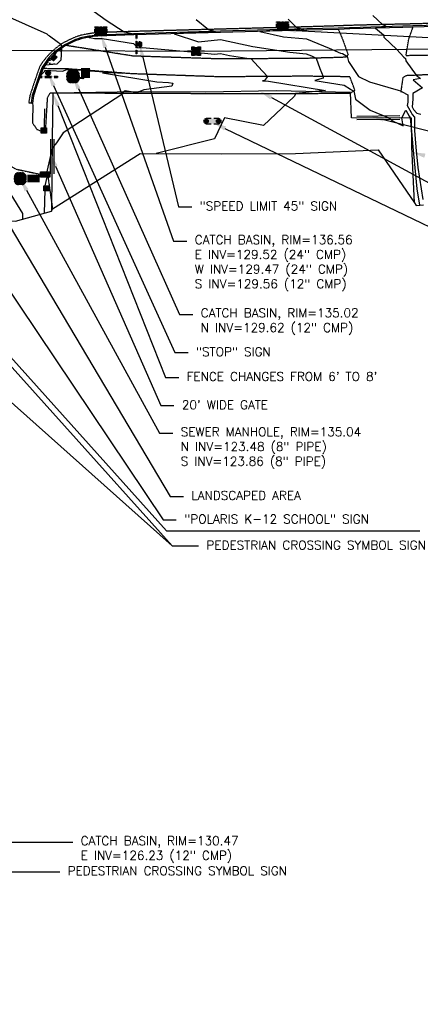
# Model space of a CAD drawing. Header units: feet. Extents: x 351431 to 355879, y 310968 to 329728.
# Tile 130 of 256: x 353913 to 354140, y 321098 to 321656. Entities that reach past the tile are written whole.
import ezdxf

# ---------------------------------------------------------------- set-up
doc = ezdxf.new("R2010")
doc.units = ezdxf.units.FT
doc.header["$MEASUREMENT"] = 0
doc.linetypes.add('D25', pattern=[0.375, 0.25, -0.125])
for name, color, linetype in [('EHYSC', 161, 'Continuous'), ('EHYSW-WARN', 161, 'Continuous'), ('ELIF', 153, 'LINKFENCE'), ('ELIG', 41, 'Continuous'), ('ELTCH-EG1', 253, 'Continuous'), ('ELTCN-EG1', 251, 'Continuous'), ('ELTNB-EG1', 55, 'Continuous'), ('ELUEO', 153, 'OE'), ('ELYCB-BACK', 5, 'Continuous'), ('ELYCB-FL', 2, 'Continuous'), ('ELYSC', 2, 'Continuous'), ('ELYSP', 1, 'D25'), ('ELYSW-WARN', 161, 'Continuous'), ('ESFS', 153, 'Continuous'), ('ESIP', 41, 'Continuous'), ('ESIS', 5, 'Continuous'), ('ESMask', 155, 'Continuous'), ('ESUD', 5, 'Continuous'), ('ESUS', 5, 'Continuous'), ('ESUU', 13, 'Continuous'), ('ETFS', 6, 'Continuous'), ('ETIF', 4, 'Continuous'), ('ETIO', 3, 'Continuous'), ('ETIS', 2, 'Continuous'), ('ETUD', 4, 'Continuous'), ('ETUS', 2, 'Continuous')]:
    doc.layers.add(name, color=color, linetype=linetype)
doc.styles.add('ANNO-TOPO', font='simplex.shx')
doc.styles.add('L60', font='simplex', dxfattribs={"height": 2.4})
doc.styles.add('L80', font='simplex', dxfattribs={"height": 4})
doc.styles.add('ROMANSM', font='romansm.shx')
doc.linetypes.add('LINKFENCE', pattern='A,0.25,-0.08,0.25,-0.08,["X",ROMANSM,S=0.08,R=0,X=-0.004,Y=-0.04],-0.12', length=0.78)
doc.linetypes.add('OE', pattern='A,0.25,-0.07,0.07,-0.07,0.07,-0.07,0.07,-0.07,0.25,-0.06,["OE",ROMANSM,S=0.08,R=0,X=-0.02,Y=-0.04],-0.175', length=1.225)

# ---------------------------------------------------------------- blocks, each defined once
blk = doc.blocks.new('ESIPOST')
blk.add_lwpolyline([(0.03, 0.03), (0.03, -0.03), (-0.03, -0.03), (-0.03, 0.03), (0.03, 0.03)])
at = {"layer": 'ESMask'}
blk.add_solid([(-0.03, -0.03), (-0.03, 0.03), (0.03, -0.03), (0.03, 0.03)], dxfattribs=at)
blk = doc.blocks.new('ESIPVTSIGN')
for p, q in [((0.057, 0.029), (0, 0.029)), ((0.143, 0.029), (0.086, 0.029)), ((0, -0.029), (0.057, -0.029)), ((0.086, -0.029), (0.143, -0.029))]:
    blk.add_line(p, q)
for centre, start, end in [((0, 0), 145.0682, 214.9318), ((0, 0), 55.0682, 124.9318), ((0, 0), 325.0682, 34.9318), ((0.143, 0), 145.0682, 214.9318), ((0.143, 0), 55.0682, 124.9318), ((0.143, 0), 325.0682, 34.9318), ((0, 0), 235.0682, 304.9318), ((0.143, 0), 235.0682, 304.9318)]:
    blk.add_arc(centre, 0.0286, start, end)
at = {"layer": 'ESMask', "const_width": 0.0286}
for points in [[(0.005, -0.013, 0.998377), (-0.005, 0.013, 1.001626), (0.005, -0.013, -0.622608)], [(0.148, -0.013, 0.998377), (0.138, 0.013, 1.001626), (0.148, -0.013, -0.622608)]]:
    blk.add_lwpolyline(points, format="xyb", dxfattribs=at)
at = {"layer": 'ESMask'}
blk.add_solid([(0, 0.029), (0.143, 0.029), (0, -0.029), (0.143, -0.029)], dxfattribs=at)
blk = doc.blocks.new('ESIPUBSIGN')
at = {"layer": 'ESMask'}
h = blk.add_hatch(color=256, dxfattribs=at)
edge = h.paths.add_edge_path()
edge.add_arc((0, 0), 0.03, 90, 450)
for p, q in [((-0.03, 0.105), (-0.045, 0.105)), ((-0.045, 0.105), (-0.045, 0.066)), ((-0.045, 0.038), (-0.045, -0.039)), ((-0.03, 0.105), (-0.03, 0.066)), ((-0.03, 0.038), (-0.03, -0.039)), ((-0.045, -0.067), (-0.045, -0.106)), ((-0.03, -0.106), (-0.045, -0.106)), ((-0.03, -0.067), (-0.03, -0.106))]:
    blk.add_line(p, q)
for start, end in [(144.2314, 216.3563), (17.9702, 107.0495), (253.5383, 340.7883)]:
    blk.add_arc((0, 0), 0.03, start, end)
blk.add_solid([(-0.045, -0.106), (-0.03, -0.106), (-0.045, 0.105), (-0.03, 0.105)], dxfattribs=at)
blk = doc.blocks.new('ESUDCI')
for p, q in [((-0.068, 0.083), (-0.068, 0.091)), ((-0.068, 0.091), (-0.026, 0.091)), ((-0.068, 0.024), (-0.068, 0.067)), ((-0.06, 0.06), (-0.068, 0.06)), ((-0.063, 0.03), (-0.068, 0.03)), ((-0.068, 0), (-0.068, 0.008)), ((-0.026, 0), (-0.068, 0)), ((-0.026, 0.03), (-0.05, 0.03)), ((-0.023, 0.06), (-0.047, 0.06)), ((0.01, 0.03), (-0.013, 0.03)), ((-0.01, 0.091), (0.01, 0.091)), ((0.013, 0.06), (-0.01, 0.06)), ((0.01, 0), (-0.01, 0)), ((0.047, 0.03), (0.023, 0.03)), ((0.026, 0.091), (0.068, 0.091)), ((0.05, 0.06), (0.026, 0.06)), ((0.068, 0.03), (0.06, 0.03)), ((0.068, 0.06), (0.063, 0.06)), ((0.068, 0.091), (0.068, 0.083)), ((0.068, 0.067), (0.068, 0.024)), ((0.068, 0.008), (0.068, 0)), ((0.068, 0), (0.026, 0))]:
    blk.add_line(p, q)
at = {"layer": 'ESMask'}
blk.add_solid([(-0.068, 0), (-0.068, 0.091), (0.068, 0), (0.068, 0.091)], dxfattribs=at)
blk = doc.blocks.new('ESUSMHOLE')
for radius, start, end in [(0.0738, 110, 160), (0.0492, 155, 205), (0.0492, 65, 115), (0.0738, 20, 70), (0.0492, 335, 25), (0.0738, 200, 250), (0.0492, 245, 295), (0.0738, 290, 340)]:
    blk.add_arc((0, 0), radius, start, end)
at = {"layer": 'ESMask', "const_width": 0.0738}
blk.add_lwpolyline([(-0.037, 0, 1), (0.037, 0, 1)], format="xyb", close=True, dxfattribs=at)
at = {"layer": 'ESMask'}
blk.add_solid([(0.08, -0.041), (0.08, 0.044), (0.219, -0.041), (0.219, 0.044)], dxfattribs=at)
at = {"style": 'L60'}
blk.add_text('SS', height=0.06, dxfattribs=at).set_placement((0.096, -0.027))
blk = doc.blocks.new('ESUDFI')
for p, q in [((-0.025, 0.012), (-0.012, 0.025)), ((-0.012, -0.012), (0.012, 0.012)), ((0.001, 0.038), (0.013, 0.051)), ((0.024, 0.024), (0.037, 0.037)), ((0.038, 0.001), (0.051, 0.014)), ((-0.051, -0.014), (-0.037, 0)), ((-0.037, -0.037), (-0.024, -0.024)), ((-0.013, -0.051), (0, -0.037)), ((0.013, -0.024), (0.025, -0.012))]:
    blk.add_line(p, q)
for radius, start, end in [(0.0787, 110, 160), (0.0525, 152.8055, 297.8903), (0.0525, 332.8055, 117.8903), (0.0787, 20, 70), (0.0787, 200, 250), (0.0787, 290, 340)]:
    blk.add_arc((0, 0), radius, start, end)
at = {"layer": 'ESMask', "const_width": 0.0787}
blk.add_lwpolyline([(-0.039, 0, 1), (0.039, 0, 1)], format="xyb", close=True, dxfattribs=at)
at = {"layer": 'ESMask', "color": 155}
blk.add_solid([(0.091, -0.018), (0.091, 0.096), (0.193, -0.018), (0.193, 0.096)], dxfattribs=at)
at = {"style": 'L80'}
blk.add_text('FI', height=0.08, dxfattribs=at).set_placement((0.108, -0.001))
blk = doc.blocks.new('ESUPOLE')
for p, q in [((-0.049, 0), (-0.098, 0)), ((-0.049, 0.049), (-0.017, 0.049)), ((-0.049, 0.017), (-0.049, 0.049)), ((0.017, 0.049), (0.049, 0.049)), ((0.049, 0.049), (0.049, 0.017)), ((0.098, 0), (0.049, 0)), ((-0.049, -0.049), (-0.049, -0.017)), ((-0.017, -0.049), (-0.049, -0.049)), ((0.049, -0.049), (0.017, -0.049)), ((0.049, -0.017), (0.049, -0.049))]:
    blk.add_line(p, q)
at = {"layer": 'ESMask'}
blk.add_solid([(-0.049, -0.049), (-0.049, 0.049), (0.049, -0.049), (0.049, 0.049)], dxfattribs=at)

msp = doc.modelspace()

# ---------------------------------------------------------------- hatches: boundary and pattern name
at = {"layer": 'EHYSC'}
h = msp.add_hatch(dxfattribs=at)
h.set_pattern_fill('AR-CONC', color=256, style=0)
h.set_pattern_definition([(50, (353927.028, 321629.958), (7.1726, -0.6275), [0.75, -8.25]), (355, (353927.028, 321629.958), (-1.3875, 7.522), [0.6, -6.6]), (100.45, (353927.626, 321629.906), (5.785, 6.8944), [0.6374, -7.0114]), (46.18, (353927.028, 321631.958), (10.6724, -1.655), [1.125, -12.375]), (96.64, (353927.917, 321631.82), (9.347, 9.741), [0.956, -10.517]), (351.18, (353927.028, 321631.958), (9.347, 9.741), [0.9, -9.9]), (21, (353928.028, 321631.458), (5.969, -4.0262), [0.75, -8.25]), (326, (353928.028, 321631.458), (2.433, 7.2515), [0.6, -6.6]), (71.45, (353928.5254, 321631.1225), (8.4022, 3.2253), [0.6374, -7.0114]), (37.5, (353927.028, 321629.958), (0.1216, 3.32894), [0, -6.52, 0, -6.7, 0, -6.625]), (7.5, (353927.028, 321629.958), (2.6307, 3.9441), [0, -3.82, 0, -6.37, 0, -2.525]), (327.5, (353924.798, 321629.958), (5.33822, -0.22555), [0, -2.5, 0, -7.8, 0, -10.35]), (317.5, (353923.798, 321629.958), (5.8319, 1.001), [0, -3.25, 0, -5.18, 0, -7.35])])
h.paths.add_polyline_path([(353935.88, 321632.75), (353936.26, 321639.35), (353934.92, 321638.35), (353933.71, 321637.41), (353932.14, 321636.08), (353931.43, 321635.42), (353930.81, 321634.77), (353930.03, 321633.87), (353929.04, 321632.66), (353928.16, 321631.52), (353927.03, 321629.96), (353933.73, 321630.42)])
at = {"layer": 'EHYSW-WARN'}
h = msp.add_hatch(dxfattribs=at)
h.set_pattern_fill('ANSI37', color=256, scale=3, style=0)
h.paths.add_polyline_path([(353932.44, 321635.75), (353933.8, 321634.37), (353931.72, 321632.31), (353930.34, 321633.63)])

# ---------------------------------------------------------------- linework, layer by layer
at = {"layer": 'ELIF', "flags": 128}
for points in [[(354103.94, 321599.88), (354100.87, 321600.07), (354100.32, 321614.48), (354058.09, 321615.24), (354018.29, 321614.57), (353980.01, 321614.72), (353931.48, 321613.99), (353931.02, 321588.02)], [(354128.29, 321601.12), (354103.93, 321600.88)], [(354128.3, 321600.12), (354103.94, 321599.88)], [(354128.31, 321599.12), (354103.95, 321598.88)], [(354136.66, 321551.8), (354135.11, 321583.6), (354134.85, 321599.88), (354128.3, 321600.12)], [(353930.02, 321588.03), (353929.9, 321568.35)], [(353931.02, 321588.02), (353930.9, 321568.34)], [(353932.02, 321588.01), (353931.9, 321568.34)], [(353930.9, 321568.34), (353930.64, 321547.07)]]:
    msp.add_lwpolyline(points, dxfattribs=at)
at = {"layer": 'ELIG', "flags": 128}
msp.add_lwpolyline([(353926.73, 321605.13), (353926.51, 321594.38)], dxfattribs=at)
at = {"layer": 'ELTCH-EG1', "flags": 128}
for points, elevation in [([(354112.92, 321657.98), (354118.5, 321652.87), (354120.23, 321652.1), (354120.24, 321651.67), (354116.65, 321651.2), (354114.47, 321650.9), (354119, 321647.15), (354119.29, 321645.81), (354126.53, 321638.84), (354130.6, 321634.36), (354131.56, 321633.73), (354131.74, 321632.41), (354137.63, 321624.16), (354140.08, 321622.26), (354135.91, 321621.66), (354141.18, 321617.07), (354135.77, 321613.77), (354135.74, 321610.68), (354135.23, 321606.22), (354135.89, 321605.04), (354136.05, 321604.7), (354137.93, 321602.74), (354140.22, 321602.14)], 140), ([(353945.32, 321623.39), (353949, 321622.29), (353948.19, 321622.16), (353942.8, 321622.92), (353943.42, 321624.38), (353945.32, 321623.39)], 135), ([(353907.61, 321556.64), (353914.23, 321545.8), (353914.13, 321542.6)], 135)]:
    msp.add_lwpolyline(points, dxfattribs=dict(at, elevation=elevation))
at = {"layer": 'ELTCN-EG1', "flags": 128}
for points, elevation in [([(353903.44, 321658.68), (353927.93, 321647.55), (353928.32, 321647.31), (353928.84, 321646.9), (353929.48, 321646.44), (353933.81, 321643.34), (353936.04, 321641.72), (353936.08, 321641.27), (353936.38, 321640.23), (353935.94, 321639.91), (353935.92, 321639.89), (353934.73, 321638.96), (353934.61, 321638.83), (353933.73, 321638.08), (353933.52, 321637.68), (353932.93, 321637.12), (353933.01, 321636.81), (353932.76, 321636.16), (353932.64, 321635.55), (353931.21, 321633.82), (353930.83, 321633.17), (353929.64, 321632.58), (353928.76, 321632.29), (353928.24, 321631.95), (353927.84, 321631.28), (353926.83, 321630.07), (353926.55, 321629.68), (353926.27, 321629.27), (353926.06, 321628.85), (353926.01, 321628.77), (353925.76, 321628.11), (353925.71, 321627.99), (353925.53, 321627.46), (353924.75, 321625.08), (353924.65, 321624.77), (353924.32, 321623.73), (353925.54, 321625.09), (353927.09, 321626.75), (353926.86, 321627.06), (353936.9, 321626.46), (353939.3, 321627.37), (353944.88, 321627.15), (353970.72, 321625.35), (353959.55, 321625.45), (353990.34, 321620.49), (353997.08, 321620.03), (353999.47, 321619.6), (353998.94, 321617.94), (353983.02, 321615.85), (353979.88, 321614.59), (353977.12, 321614.67), (353977.05, 321614.66), (353972.49, 321615.3), (353970.75, 321614.08), (353971.7, 321614.05), (353937.35, 321591.6), (353933.53, 321585.85), (353930.99, 321582.77), (353929.14, 321574.61), (353927.58, 321567.91), (353928.16, 321567.26), (353928.23, 321567.22), (353926.67, 321560.77), (353926.75, 321560.53), (353926.77, 321560.45), (353926.24, 321560.17), (353926.87, 321559.15), (353926.45, 321545.93)], 136), ([(353954.91, 321660.3), (353961.75, 321655.3), (353971.88, 321648.81), (353973.05, 321648.55), (353977.28, 321647.72), (353965.43, 321647.02), (353957.01, 321646.53), (353954.29, 321646.14), (353953.95, 321646.1), (353952.13, 321645.78), (353952.09, 321645.78), (353951.73, 321645.7), (353952.03, 321645.65), (353953.35, 321645.38), (353955.02, 321645.04), (353959.41, 321645.05), (353977.16, 321642.19), (353979.6, 321639.76), (353982.33, 321639.93), (354010, 321637.42), (354023.07, 321636.04), (354026.6, 321636.42), (354031.63, 321635.31), (354043.96, 321633.5), (354047.86, 321629.07), (354053.27, 321623.46), (354051.57, 321621.17), (354050.44, 321621.08), (354053.73, 321620.72), (354086.09, 321615.58), (354069.36, 321613.88), (354069.03, 321613.83), (354069.02, 321613.53), (354068.36, 321612.13), (354050.96, 321595.61), (354028.84, 321600.12), (354023.12, 321588.21), (353989.98, 321579.73)], 137), ([(354012.81, 321655.86), (354019.78, 321650.11), (354023.32, 321649.12), (354023.7, 321649.05), (354010.13, 321648.15), (354000.35, 321647.71), (354014.09, 321643.05), (354026.57, 321644.39), (354044.84, 321640.37), (354065.97, 321637.27), (354075.09, 321636.39), (354078.22, 321635.14), (354080.87, 321633.87), (354082.85, 321628), (354084.81, 321623.49), (354084.79, 321622.49), (354080.04, 321621.16), (354096.67, 321618.61), (354100.28, 321616.36), (354100.89, 321615.97), (354102.1, 321615.35), (354102.18, 321615.27), (354103.17, 321610.6), (354111.41, 321604.29), (354121.98, 321600.06), (354124.5, 321598.09), (354130.21, 321595.49), (354129.5, 321600.11), (354131.75, 321604.41), (354133.67, 321600.95), (354134.16, 321599.96), (354134.97, 321592.35), (354135.7, 321583.55), (354137.94, 321559.86), (354139.46, 321550.53)], 138), ([(354064.85, 321655.89), (354069.44, 321651.44), (354072.41, 321650.55), (354072.65, 321650.48), (354073.87, 321650.48), (354067.44, 321649.86), (354048.83, 321649.02), (354062.36, 321646.03), (354075.39, 321644.77), (354088.3, 321639.6), (354094.59, 321636.59), (354095.78, 321636.51), (354097.7, 321635.41), (354098.38, 321634.97), (354099.27, 321631.94), (354104.91, 321623.38), (354111.12, 321620.51), (354127.29, 321615.63), (354128.9, 321615.29), (354129.54, 321614.8), (354132.8, 321612.98), (354132.76, 321608.83), (354132.55, 321607.01), (354134.78, 321603), (354135.34, 321601.84), (354136.69, 321600.44), (354136.55, 321592.88), (354137.33, 321583.4), (354138.43, 321571.86), (354141.38, 321553.8)], 139)]:
    msp.add_lwpolyline(points, dxfattribs=dict(at, elevation=elevation))
at = {"layer": 'ELTNB-EG1'}
msp.add_polyline3d([(353598.83, 321053.7, 132.32), (353600.77, 321116.42, 133.33), (353631.09, 321179.98, 133.36), (353645.25, 321230.94, 132.79), (353659.79, 321278.37, 133.63), (353670.95, 321328.7, 134.06), (353684.14, 321379.03, 134.18), (353693.49, 321419.73, 134.65), (353704.62, 321452.21, 134.78), (353723.17, 321499.24, 134.68), (353776.99, 321544.31, 135.14), (353862.43, 321545.66, 133.51), (353910.19, 321541.53, 134.68), (353930.64, 321547.07, 136.34), (353931.21, 321548.36, 136.26), (353980.94, 321579.77, 136.92), (354027.24, 321579.58, 137.33), (354069.14, 321579.89, 137.19), (354115.92, 321581.8, 137.71), (354136.66, 321551.8, 137.32), (354137.55, 321550.38, 137.21), (354141.64, 321550.69, 138.9)], dxfattribs=at)
at = {"layer": 'ELUEO', "flags": 128}
msp.add_lwpolyline([(353514.13, 321636.51), (353755.48, 321638.07), (353851.05, 321638.51), (354012.66, 321637.78), (354192.09, 321639.57)], dxfattribs=at)
at = {"layer": 'ELYCB-BACK', "flags": 128}
msp.add_lwpolyline([(354181.21, 321652.76), (354135.76, 321651.34), (354130.01, 321651.32), (354099.96, 321650.51), (354093.42, 321650.19), (354075.56, 321649.79), (354026.55, 321648.37), (353977.29, 321647.13), (353957.03, 321646.41), (353953.96, 321646.04), (353952.1, 321645.77), (353950.13, 321645.42), (353948.25, 321645.01), (353947.41, 321644.78), (353945.96, 321644.31), (353944.63, 321643.8), (353943.37, 321643.25), (353938.88, 321641.03), (353938.01, 321640.56), (353937.25, 321640.06), (353936.26, 321639.35), (353934.92, 321638.35), (353933.71, 321637.41), (353932.14, 321636.08), (353931.43, 321635.42), (353930.81, 321634.77), (353930.03, 321633.87), (353929.04, 321632.66), (353928.16, 321631.52), (353927.03, 321629.96), (353926.6, 321629.34), (353926.24, 321628.75), (353925.85, 321627.91), (353924.8, 321625.06), (353922.58, 321618.83), (353920.41, 321612.52), (353919.81, 321608.34)], dxfattribs=at)
at = {"layer": 'ELYCB-FL', "flags": 128}
msp.add_lwpolyline([(354181.12, 321653.37), (354135.65, 321652.1), (354129.96, 321651.95), (354099.72, 321651.05), (354093.26, 321650.91), (354075.6, 321650.57), (354026.49, 321649.13), (353977.28, 321647.72), (353956.96, 321646.95), (353953.81, 321646.6), (353951.89, 321646.34), (353949.86, 321646), (353947.93, 321645.59), (353947.07, 321645.36), (353945.63, 321644.89), (353944.32, 321644.38), (353943.08, 321643.82), (353938.65, 321641.58), (353937.75, 321641.1), (353936.95, 321640.61), (353935.91, 321639.9), (353934.55, 321638.92), (353933.32, 321637.98), (353931.72, 321636.67), (353930.94, 321635.98), (353930.26, 321635.31), (353929.42, 321634.36), (353928.44, 321633.1), (353926.47, 321630.27), (353925.61, 321629.12), (353925.43, 321628.83), (353925.19, 321628.32), (353924.11, 321625.44), (353921.88, 321619.13), (353919.7, 321612.72), (353919.21, 321608.46)], dxfattribs=at)
at = {"layer": 'ELYSC', "flags": 128}
msp.add_lwpolyline([(353936.26, 321639.35), (353935.88, 321632.75), (353933.73, 321630.42), (353927.03, 321629.96)], dxfattribs=at)
at = {"layer": 'ELYSP', "flags": 128}
for points in [[(354343.8, 321607.93), (354344.27, 321607.88), (354345.73, 321607.96), (354345.66, 321617.72), (354345.1, 321620.01), (354344.47, 321622.44), (354343.66, 321625.3), (354342.73, 321628.32), (354342.23, 321629.79), (354341.72, 321631.18), (354341.2, 321632.45), (354340.71, 321633.52), (354340.22, 321634.53), (354339.71, 321635.5), (354338.67, 321637.31), (354337.58, 321639.05), (354335.25, 321642.58), (354334.01, 321644.52), (354333.62, 321645.12), (354333.22, 321645.65), (354332.63, 321646.31), (354331.4, 321647.56), (354330.24, 321648.68), (354328.62, 321650.12), (354327.76, 321650.81), (354326.93, 321651.4), (354325.78, 321652.12), (354324.26, 321653), (354322.83, 321653.75), (354320.88, 321654.68), (354319.61, 321655.26), (354318.42, 321655.75), (354317.8, 321655.95), (354316.78, 321656.21), (354314.38, 321656.65), (354311.74, 321657.06), (354306.78, 321657.75), (354303.8, 321658.12), (354277.16, 321657.37), (354227.95, 321656.05), (354181.13, 321654.63), (354135.68, 321653.24), (354129.9, 321653.15), (354099.67, 321652.41), (354093.48, 321652.16), (354075.41, 321651.6), (354026.62, 321650.3), (353977.3, 321648.98), (353956.85, 321648.34), (353953.63, 321647.95), (353951.67, 321647.66), (353949.6, 321647.31), (353947.62, 321646.88), (353946.73, 321646.64), (353945.25, 321646.17), (353943.9, 321645.67), (353942.62, 321645.12), (353938.03, 321642.89), (353937.03, 321642.36), (353936.14, 321641.79), (353935, 321640.97), (353933.67, 321639.96), (353932.47, 321638.99), (353930.91, 321637.63), (353930.11, 321636.88), (353929.4, 321636.16), (353928.5, 321635.16), (353927.45, 321633.92), (353926.51, 321632.74), (353925.31, 321631.14), (353924.82, 321630.48), (353924.39, 321629.85), (353924.2, 321629.51), (353923.95, 321628.94), (353922.87, 321625.95), (353920.62, 321619.41), (353918.44, 321612.77), (353917.74, 321608.51), (353919.21, 321608.46), (353919.81, 321608.34)], [(354316.4, 321654.14), (354315.55, 321652.48), (354303.85, 321651.49), (354277.48, 321649.12), (354228.36, 321642.8), (354183.04, 321636.12), (354131.77, 321635.24), (354133.4, 321644.8), (354135.76, 321651.34)], [(354093.42, 321650.19), (354095.83, 321644.5), (354097.57, 321639.55), (354098.95, 321635.86), (354098.03, 321634.43), (354094.45, 321634.24), (354075, 321633.71), (354026.61, 321633.39), (353976.98, 321635.04), (353938.88, 321641.03)], [(354332.67, 321643.08), (354304.2, 321641.53), (354277.75, 321638.78), (354229.84, 321632.72), (354184.35, 321626.14), (354131.67, 321623.91), (354130.01, 321622.8), (354128.79, 321614.55)], [(353919.81, 321608.34), (353920.12, 321607.34), (353919.8, 321597.32), (353922.32, 321593.5), (353927.26, 321591.66), (353928.46, 321611.58), (353929.88, 321614.18), (353979.36, 321614.06), (354029.91, 321613.82), (354068.32, 321613.83), (354100.34, 321614.03), (354102.81, 321615.69), (354099.97, 321623.3), (354074.7, 321623.61), (354026.03, 321623.26), (353976.44, 321624.98), (353938.63, 321627.85), (353925.85, 321627.91)], [(353882.9, 321596.62), (353887.59, 321586.61), (353897.54, 321578.14), (353910.5, 321570.96), (353928.57, 321567.14), (353931.21, 321548.36)]]:
    msp.add_lwpolyline(points, dxfattribs=at)
at = {"layer": 'ELYSW-WARN', "flags": 128}
msp.add_lwpolyline([(353932.44, 321635.75), (353933.8, 321634.37), (353931.72, 321632.31), (353930.34, 321633.63)], close=True, dxfattribs=at)
at = {"layer": 'ETFS', "linetype": 'ByBlock', "lineweight": -2}
for p, q in [((354002.74, 321549.56), (354010.24, 321549.56)), ((354000.66, 321466.94), (354008.16, 321466.94)), ((353993.98, 321372.13), (354001.48, 321372.13)), ((353999.11, 321357.34), (354014.08, 321357.34)), ((353662.58, 321172.73), (353935.32, 321172.73))]:
    msp.add_line(p, q, dxfattribs=at)
for points in [[(353819.98, 321631.09), (353993.98, 321372.13)], [(353982.42, 321634.39), (354002.74, 321549.56)], [(353754.67, 321629.59), (353999.11, 321357.34)], [(353711.18, 321613.73), (353999.11, 321357.34)], [(353931.85, 321618.38), (354000.66, 321466.94)]]:
    msp.add_lwpolyline(points, dxfattribs=at)
at = {"layer": 'ETFS'}
for points in [[(353981.2, 321634.1), (353980.67, 321641.68), (353983.63, 321634.68)], [(353930.72, 321617.86), (353928.75, 321625.21), (353932.99, 321618.89)]]:
    msp.add_solid(points, dxfattribs=at)
at = {"layer": 'ETIF', "linetype": 'ByBlock', "lineweight": -2}
for p, q in [((353995.32, 321452.92), (354002.82, 321452.92)), ((353992.64, 321436.89), (354000.14, 321436.89)), ((353995.83, 321365.94), (354139.62, 321365.94))]:
    msp.add_line(p, q, dxfattribs=at)
for points in [[(354055.41, 321611.51), (354247.69, 321507.48)], [(353934.24, 321607.01), (353995.32, 321452.92)], [(354118.99, 321599.13), (354407.27, 321526.68)], [(353799.11, 321585.04), (353995.83, 321365.94)], [(353932.99, 321572.62), (353992.64, 321436.89)]]:
    msp.add_lwpolyline(points, dxfattribs=at)
at = {"layer": 'ETIF'}
for points in [[(353933.08, 321606.55), (353931.48, 321613.99), (353935.41, 321607.48)], [(354054.81, 321610.41), (354048.81, 321615.08), (354056, 321612.61)], [(354118.69, 321597.92), (354111.72, 321600.96), (354119.3, 321600.34)], [(354142.19, 321577.36), (354135.26, 321580.5), (354142.83, 321579.77)], [(353931.84, 321572.12), (353929.97, 321579.49), (353934.13, 321573.12)]]:
    msp.add_solid(points, dxfattribs=at)
at = {"layer": 'ETIO', "linetype": 'ByBlock', "lineweight": -2}
msp.add_line((353997.99, 321385.48), (354005.49, 321385.48), dxfattribs=at)
msp.add_lwpolyline([(353876.3, 321589.9), (353997.99, 321385.48)], dxfattribs=at)
at = {"layer": 'ETIS', "linetype": 'ByBlock', "lineweight": -2}
msp.add_lwpolyline([(354029.09, 321594.07), (354257.22, 321484.39)], dxfattribs=at)
at = {"layer": 'ETIS'}
msp.add_solid([(354028.55, 321592.94), (354022.33, 321597.32), (354029.63, 321595.2)], dxfattribs=at)
at = {"layer": 'ETUD', "linetype": 'ByBlock', "lineweight": -2}
for p, q in [((353999.95, 321530.12), (354007.45, 321530.12)), ((354003.34, 321488.64), (354010.84, 321488.64)), ((353669.96, 321189.47), (353942.71, 321189.47))]:
    msp.add_line(p, q, dxfattribs=at)
for points in [[(354069.25, 321649.5), (354349.29, 321634.72)], [(353961.16, 321640.02), (353999.95, 321530.12)], [(353945.95, 321616.64), (354003.34, 321488.64)]]:
    msp.add_lwpolyline(points, dxfattribs=at)
at = {"layer": 'ETUD'}
for points in [[(354069.18, 321648.25), (354061.76, 321649.9), (354069.32, 321650.75)], [(353959.98, 321639.6), (353958.66, 321647.09), (353962.34, 321640.43)], [(353944.81, 321616.13), (353942.88, 321623.49), (353947.09, 321617.16)]]:
    msp.add_solid(points, dxfattribs=at)
at = {"layer": 'ETUS', "linetype": 'ByBlock', "lineweight": -2}
msp.add_line((353991.98, 321421.2), (353999.48, 321421.2), dxfattribs=at)
msp.add_lwpolyline([(353916.53, 321559), (353991.98, 321421.2)], dxfattribs=at)
at = {"layer": 'ETUS'}
msp.add_solid([(353915.43, 321558.4), (353912.93, 321565.58), (353917.63, 321559.6)], dxfattribs=at)

# ---------------------------------------------------------------- block references
at = {"layer": 'ESFS', "xscale": 50, "yscale": 50, "zscale": 50}
msp.add_blockref('ESIPUBSIGN', (353980.67, 321641.68), dxfattribs=at)
at = {"layer": 'ESFS', "xscale": 50.00000000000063, "yscale": 50.00000000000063, "zscale": 50.00000000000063, "rotation": 89.8745280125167}
msp.add_blockref('ESIPUBSIGN', (353928.75, 321625.21), dxfattribs=at)
at = {"layer": 'ESIP', "xscale": 50, "yscale": 50, "zscale": 50}
for p in [(353926.36, 321592.78), (353925.88, 321567.93), (353928.2, 321567.9), (353927.76, 321560.08)]:
    msp.add_blockref('ESIPOST', p, dxfattribs=at)
at = {"layer": 'ESIS', "xscale": 50, "yscale": 50, "zscale": 50}
msp.add_blockref('ESIPVTSIGN', (354018.38, 321598.14), dxfattribs=at)
at = {"layer": 'ESUD'}
for name, p, xscale, yscale, zscale in [('ESUDCI', (354061.76, 321649.9), 49.99999999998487, 49.99999999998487, 49.99999999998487), ('ESUDCI', (353958.66, 321647.09), 49.9999999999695, 49.9999999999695, 49.9999999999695), ('ESUDFI', (353942.88, 321623.49), 50, 50, 50)]:
    msp.add_blockref(name, p, dxfattribs=dict(at, xscale=xscale, yscale=yscale, zscale=zscale))
at = {"layer": 'ESUS', "xscale": 50, "yscale": 50, "zscale": 50}
msp.add_blockref('ESUSMHOLE', (353912.93, 321565.58), dxfattribs=at)
at = {"layer": 'ESUU', "xscale": 50, "yscale": 50, "zscale": 50}
msp.add_blockref('ESUPOLE', (354012.66, 321637.78), dxfattribs=at)

# ---------------------------------------------------------------- texts
at = {"layer": 'ETFS', "char_height": 5, "attachment_point": 1, "style": 'ANNO-TOPO'}
for s, insert in [('"SPEED LIMIT 45" SIGN', (354014.74, 321552.56)), ('"STOP" SIGN', (354012.66, 321469.94)), ('"POLARIS K-12 SCHOOL" SIGN', (354005.98, 321375.13)), ('PEDESTRIAN CROSSING SYMBOL SIGN', (354018.58, 321360.34)), ('PEDESTRIAN CROSSING SYMBOL SIGN', (353939.82, 321175.73))]:
    msp.add_mtext(s, dxfattribs=dict(at, insert=insert))
at = {"layer": 'ETIF', "char_height": 5, "attachment_point": 1, "style": 'ANNO-TOPO'}
for s, insert in [("FENCE CHANGES FROM 6' TO 8'", (354007.32, 321455.92)), ("20' WIDE GATE", (354004.64, 321439.89))]:
    msp.add_mtext(s, dxfattribs=dict(at, insert=insert))
at = {"layer": 'ETIO', "insert": (354009.99, 321388.48), "char_height": 5, "attachment_point": 1, "style": 'ANNO-TOPO'}
msp.add_mtext('LANDSCAPED AREA', dxfattribs=at)
at = {"layer": 'ETUD', "char_height": 5, "attachment_point": 1, "style": 'ANNO-TOPO'}
for s, insert in [('CATCH BASIN, RIM=136.56\\PE INV=129.52 (24" CMP)\\PW INV=129.47 (24" CMP)\\PS INV=129.56 (12" CMP)', (354011.95, 321533.45)), ('CATCH BASIN, RIM=135.02\\PN INV=129.62 (12" CMP)', (354015.34, 321491.97)), ('CATCH BASIN, RIM=130.47\\PE INV=126.23 (12" CMP)', (353947.21, 321192.8))]:
    msp.add_mtext(s, dxfattribs=dict(at, insert=insert))
at = {"layer": 'ETUS', "insert": (354003.98, 321424.53), "char_height": 5, "attachment_point": 1, "style": 'ANNO-TOPO'}
msp.add_mtext('SEWER MANHOLE, RIM=135.04\\PN INV=123.48 (8" PIPE)\\PS INV=123.86 (8" PIPE)', dxfattribs=at)

doc.saveas('drawing.dxf')
